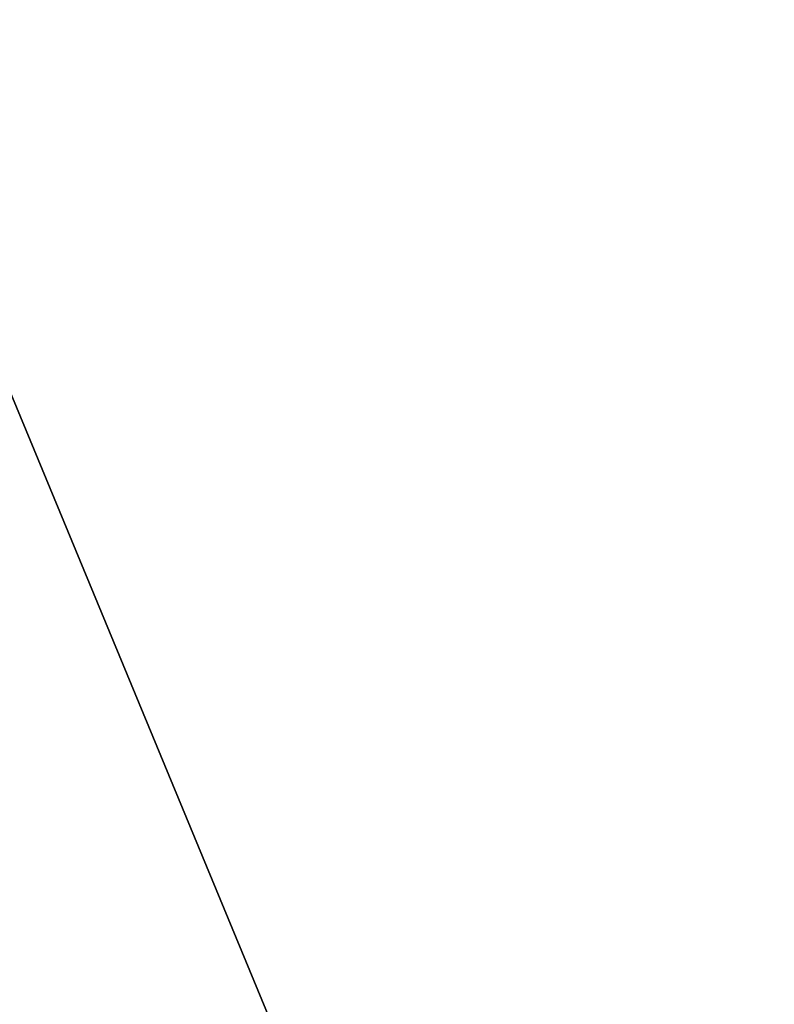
# Model space of a CAD drawing. Header units: millimetres. Extents: x 141.2 to 175.6, y 181.7 to 216.1.
# Tile 159 of 256: x 144 to 144.6, y 193.1 to 193.9. Entities that reach past the tile are written whole.
import ezdxf

# ---------------------------------------------------------------- set-up
doc = ezdxf.new("R2010")
doc.units = ezdxf.units.MM
doc.header["$MEASUREMENT"] = 0
doc.layers.add('Default', color=7, linetype='Continuous', true_color=0x000000)

msp = doc.modelspace()

# ---------------------------------------------------------------- meshes
at = {"layer": 'Default', "color": 43}
mesh = msp.add_polyface(dxfattribs=at)
corners = [(143.67252, 191.74542, 10.25982), (142.94542, 193.50079, 10.25982), (144.59415, 192.12717, 10.19006), (143.86705, 193.88254, 10.19006)]
mesh.append_faces([[corners[k] for k in face] for face in [(3, 1, 0, 2)]], dxfattribs={"color": 43})
mesh = msp.add_polyface(dxfattribs=at)
corners = [(144.59415, 192.12717, 10.19006), (143.86705, 193.88254, 10.19006), (144.4137, 192.05243, 7.39689), (143.6866, 193.8078, 7.39689)]
mesh.append_faces([[corners[k] for k in face] for face in [(3, 1, 0, 2)]], dxfattribs={"color": 43})
mesh = msp.add_polyface(dxfattribs=at)
corners = [(144.4008, 192.04709, 7.19737), (144.03726, 192.92477, 7.19737), (143.67371, 193.80246, 7.19737), (143.75635, 191.78014, -2.77827), (143.39279, 192.65782, -2.77827), (143.02925, 193.53551, -2.77827)]
mesh.append_faces([[corners[k] for k in face] for face in [(4, 1, 0, 3), (5, 2, 1, 4)]], dxfattribs={"color": 43})
mesh = msp.add_polyface(dxfattribs=at)
corners = [(143.93887, 191.85574, 7.19737), (143.21178, 193.61111, 7.19737), (144.16985, 191.95142, 7.19737), (143.44273, 193.70679, 7.19737), (144.4008, 192.04709, 7.19737), (143.67371, 193.80246, 7.19737)]
mesh.append_faces([[corners[k] for k in face] for face in [(3, 1, 0, 2), (5, 3, 2, 4)]], dxfattribs={"color": 43})
mesh = msp.add_polyface(dxfattribs=at)
corners = [(144.4137, 192.05243, 7.39689), (143.6866, 193.8078, 7.39689), (143.95175, 191.86108, 7.39689), (143.22466, 193.61646, 7.39689)]
mesh.append_faces([[corners[k] for k in face] for face in [(3, 1, 0, 2)]], dxfattribs={"color": 43})

doc.saveas('drawing.dxf')
